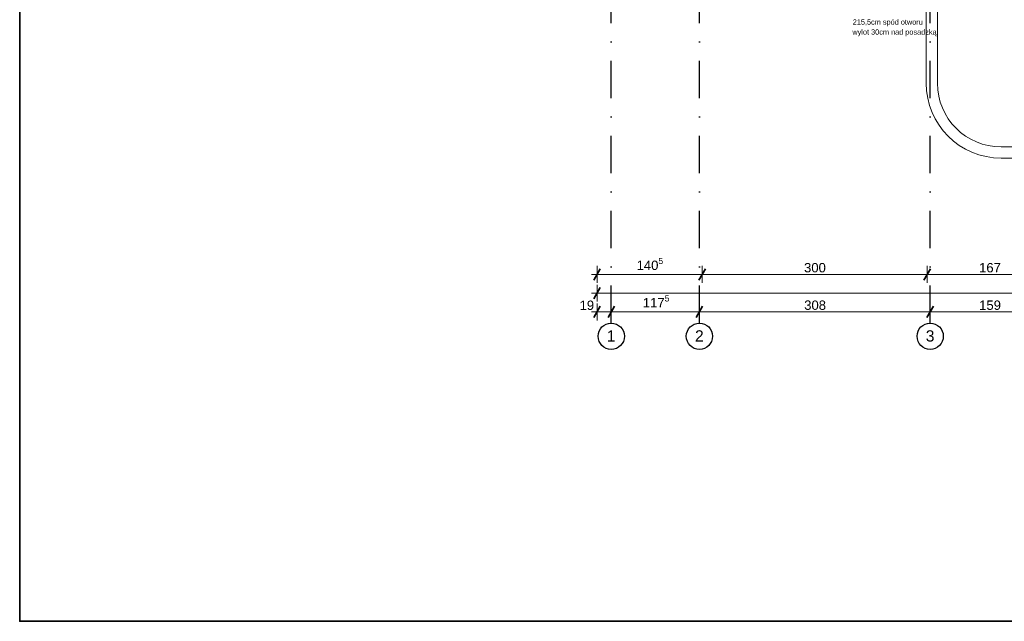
# Model space of a CAD drawing. Header units: millimetres. Extents: x 2016045 to 2079203, y -1576958 to -1542749.
# Tile 1 of 109: x 2016045 to 2029186, y -1576958 to -1568935. Entities that reach past the tile are written whole.
import ezdxf

# ---------------------------------------------------------------- set-up
doc = ezdxf.new("R2010")
doc.units = ezdxf.units.MM
doc.header["$MEASUREMENT"] = 0
doc.linetypes.add('OSIE', pattern=[1000, 500, -250, 0, -250])
doc.linetypes.add('Wipeout_Contour', pattern=[1000, 0, -1000])
doc.layers.add('0 krawęrznik', color=7, linetype='Continuous')
doc.layers.add('Wymiarowanie', color=7, linetype='Continuous')
for name, color, linetype, lineweight, true_color in [('0 krawęrznik_Nr_pióra__12', 7, 'Continuous', 5, 0x9f9f9f), ('Linie PT_Nr_pióra__3', 7, 'Continuous', 35, 0x008200), ('OSIE_Nr_pióra__2', 7, 'Continuous', 25, 0x0322fc), ('Wymiarowanie_Nr_pióra__3', 7, 'Continuous', 35, 0x008200)]:
    doc.layers.add(name, color=color, linetype=linetype, lineweight=lineweight, true_color=true_color)
doc.layers.add('Budowlane - Opisy_Nr_pióra__7', color=7, linetype='Continuous', lineweight=13)
doc.layers.add('Wymiarowanie_Nr_pióra__1', color=7, linetype='Continuous', lineweight=0)
doc.styles.add('GENERATED_STYLE_1', font='arial.ttf')
doc.dimstyles.new('GENERATED_STYLE__1', dxfattribs={"dimtxt": 125, "dimasz": 114, "dimexe": 0.18, "dimexo": 0, "dimgap": 0.09, "dimtad": 1, "dimtih": 1, "dimtoh": 1, "dimdec": 0, "dimlfac": 0.1, "dimzin": 0, "dimdsep": 46, "dimtxsty": 'GENERATED_STYLE_1', "dimblk": 'ARROWHEAD_2', "dimblk1": 'ARROWHEAD_2', "dimblk2": 'ARROWHEAD_2', "dimcen": 0.09, "dimclrd": 7, "dimclre": 7, "dimclrt": 7, "dimadec": 4, "dimazin": 0, "dimtfac": 1, "dimtdec": 4, "dimtmove": 0, "dimatfit": 3, "dimfxl": 0, "dimtolj": 1, "dimtzin": 0, "dimarcsym": 0})

# ---------------------------------------------------------------- blocks, each defined once
blk = doc.blocks.new('Ściana_12', base_point=(2033489, -1570781))
at = {"color": 254, "linetype": 'Wipeout_Contour', "lineweight": 0, "ltscale": 10271019.56094531}
blk.add_wipeout([(2033489, -1570631), (2029144, -1570631), (2029144, -1570781), (2033489, -1570781)], dxfattribs=at).dxf.layer = '0 krawęrznik'
at = {"layer": '0 krawęrznik_Nr_pióra__12', "linetype": 'Continuous', "flags": 128}
for points in [[(2033489, -1570631), (2029144, -1570631)], [(2029144, -1570781), (2033489, -1570781)]]:
    blk.add_lwpolyline(points, dxfattribs=at)
blk = doc.blocks.new('Ściana_15', base_point=(2028144, -1569781))
at = {"layer": '0 krawęrznik_Nr_pióra__12', "linetype": 'Continuous'}
for radius in [1000, 850]:
    blk.add_arc((2029144, -1569781), radius, 180, 270, dxfattribs=at)
blk = doc.blocks.new('Ściana_16', base_point=(2028144, -1569781))
at = {"color": 254, "linetype": 'Wipeout_Contour', "lineweight": 0, "ltscale": 10254058.93673791}
blk.add_wipeout([(2028144, -1568231), (2028294, -1568231), (2028294, -1567331), (2028144, -1567331)], dxfattribs=at).dxf.layer = '0 krawęrznik'
at = {"color": 254, "linetype": 'Wipeout_Contour', "lineweight": 0, "ltscale": 10257240.09088466}
blk.add_wipeout([(2028144, -1569781), (2028294, -1569781), (2028294, -1568381), (2028144, -1568381)], dxfattribs=at).dxf.layer = '0 krawęrznik'
at = {"layer": '0 krawęrznik_Nr_pióra__12', "linetype": 'Continuous', "flags": 128}
for points in [[(2028294, -1567331), (2028144, -1567331)], [(2028144, -1567331), (2028144, -1568231)], [(2028294, -1568231), (2028294, -1567331)], [(2028144, -1568381), (2028144, -1569781)], [(2028294, -1569781), (2028294, -1568381)]]:
    blk.add_lwpolyline(points, dxfattribs=at)
blk = doc.blocks.new('*D146', base_point=(1682720, -1237567))
at = {"layer": 'Wymiarowanie_Nr_pióra__1', "linetype": 'Continuous'}
for p, q in [((2023677, -1572331), (2023750, -1572331)), ((2023750, -1572444), (2023750, -1572219)), ((2023750, -1572331), (2025153, -1572331)), ((2025153, -1572444), (2025153, -1572219))]:
    blk.add_line(p, q, dxfattribs=at)
at = {"layer": 'Wymiarowanie_Nr_pióra__3', "linetype": 'Continuous'}
for p, q in [((2023793, -1572256), (2023707, -1572406)), ((2025196, -1572256), (2025110, -1572406))]:
    blk.add_line(p, q, dxfattribs=at)
at = {"layer": 'Wymiarowanie_Nr_pióra__1', "insert": (2024278, -1572309), "char_height": 125, "attachment_point": 7, "style": 'GENERATED_STYLE_1'}
blk.add_mtext('\\A1;{\\fArial|b0|i0|c238|p38;140\\fArial|b0|i0|c238|p38;\\A1{\\H.66x;\\S5^  ;}}', dxfattribs=at)
blk = doc.blocks.new('ARROWHEAD_2')
at = {"color": 0, "linetype": 'Continuous', "lineweight": 0}
for p, q in [((0, 0), (-1, 0)), ((-0.38, -0.66), (0.38, 0.66))]:
    blk.add_line(p, q, dxfattribs=at)
blk = doc.blocks.new('*D147', base_point=(1682720, -1237567))
at = {"layer": 'Wymiarowanie_Nr_pióra__1', "linetype": 'Continuous'}
for p, q in [((2025153, -1572444), (2025153, -1572219)), ((2025153, -1572331), (2028157, -1572331)), ((2028157, -1572444), (2028157, -1572219))]:
    blk.add_line(p, q, dxfattribs=at)
at = {"layer": 'Wymiarowanie_Nr_pióra__3', "linetype": 'Continuous'}
for p, q in [((2025196, -1572256), (2025110, -1572406)), ((2028200, -1572256), (2028113, -1572406))]:
    blk.add_line(p, q, dxfattribs=at)
at = {"layer": 'Wymiarowanie_Nr_pióra__1', "insert": (2026513, -1572306), "char_height": 125, "attachment_point": 7, "style": 'GENERATED_STYLE_1'}
blk.add_mtext('\\A1;{\\fArial|b0|i0|c238|p38;300}', dxfattribs=at)
blk = doc.blocks.new('*D148', base_point=(1682720, -1237567))
at = {"layer": 'Wymiarowanie_Nr_pióra__1', "linetype": 'Continuous'}
for p, q in [((2028157, -1572444), (2028157, -1572219)), ((2028157, -1572331), (2029827, -1572331)), ((2029827, -1572444), (2029827, -1572219))]:
    blk.add_line(p, q, dxfattribs=at)
at = {"layer": 'Wymiarowanie_Nr_pióra__3', "linetype": 'Continuous'}
for p, q in [((2028200, -1572256), (2028113, -1572406)), ((2029870, -1572256), (2029783, -1572406))]:
    blk.add_line(p, q, dxfattribs=at)
at = {"layer": 'Wymiarowanie_Nr_pióra__1', "insert": (2028849, -1572306), "char_height": 125, "attachment_point": 7, "style": 'GENERATED_STYLE_1'}
blk.add_mtext('\\A1;{\\fArial|b0|i0|c238|p38;167}', dxfattribs=at)
blk = doc.blocks.new('*D153', base_point=(1682720, -1237567))
at = {"layer": 'Wymiarowanie_Nr_pióra__1', "linetype": 'Continuous'}
for p, q in [((2023677, -1572581), (2023750, -1572581)), ((2023750, -1572694), (2023750, -1572469)), ((2023750, -1572581), (2041503, -1572581)), ((2041503, -1572694), (2041503, -1572469)), ((2041503, -1572581), (2041576, -1572581))]:
    blk.add_line(p, q, dxfattribs=at)
at = {"layer": 'Wymiarowanie_Nr_pióra__3', "linetype": 'Continuous'}
for p, q in [((2023793, -1572506), (2023707, -1572656)), ((2041460, -1572656), (2041546, -1572506))]:
    blk.add_line(p, q, dxfattribs=at)
at = {"layer": 'Wymiarowanie_Nr_pióra__1', "insert": (2032437, -1572556), "char_height": 125, "attachment_point": 7, "style": 'GENERATED_STYLE_1'}
blk.add_mtext('\\A1;{\\fArial|b0|i0|c238|p38;1776}', dxfattribs=at)
blk = doc.blocks.new('*D154', base_point=(1682720, -1237567))
at = {"layer": 'Wymiarowanie_Nr_pióra__1', "linetype": 'Continuous'}
for p, q in [((2023750, -1572944), (2023750, -1572719)), ((2023940, -1572944), (2023940, -1572719)), ((2023677, -1572832), (2023750, -1572832)), ((2023750, -1572832), (2023940, -1572832)), ((2023940, -1572832), (2025117, -1572832))]:
    blk.add_line(p, q, dxfattribs=at)
at = {"layer": 'Wymiarowanie_Nr_pióra__3', "linetype": 'Continuous'}
for p, q in [((2023793, -1572757), (2023707, -1572907)), ((2023984, -1572757), (2023897, -1572907))]:
    blk.add_line(p, q, dxfattribs=at)
at = {"layer": 'Wymiarowanie_Nr_pióra__1', "insert": (2023517, -1572807), "char_height": 125, "attachment_point": 7, "rotation": 0.001, "style": 'GENERATED_STYLE_1'}
blk.add_mtext('\\A1;{\\fArial|b0|i0|c238|p38;19}', dxfattribs=at)
blk = doc.blocks.new('*D155', base_point=(1682720, -1237567))
at = {"layer": 'Wymiarowanie_Nr_pióra__1', "linetype": 'Continuous'}
for p, q in [((2023940, -1572944), (2023940, -1572719)), ((2025117, -1572944), (2025117, -1572719)), ((2023940, -1572832), (2025117, -1572832)), ((2025117, -1572832), (2028197, -1572831))]:
    blk.add_line(p, q, dxfattribs=at)
at = {"layer": 'Wymiarowanie_Nr_pióra__3', "linetype": 'Continuous'}
for p, q in [((2023984, -1572757), (2023897, -1572907)), ((2025160, -1572757), (2025074, -1572907))]:
    blk.add_line(p, q, dxfattribs=at)
at = {"layer": 'Wymiarowanie_Nr_pióra__1', "insert": (2024361, -1572808), "char_height": 125, "attachment_point": 7, "rotation": 0.001, "style": 'GENERATED_STYLE_1'}
blk.add_mtext('\\A1;{\\fArial|b0|i0|c238|p38;117\\fArial|b0|i0|c238|p38;\\A1{\\H.66x;\\S5^  ;}}', dxfattribs=at)
blk = doc.blocks.new('*D156', base_point=(1682720, -1237567))
at = {"layer": 'Wymiarowanie_Nr_pióra__1', "linetype": 'Continuous'}
for p, q in [((2025117, -1572944), (2025117, -1572719)), ((2025117, -1572832), (2028197, -1572831))]:
    blk.add_line(p, q, dxfattribs=at)
at = {"layer": 'Wymiarowanie_Nr_pióra__3', "linetype": 'Continuous'}
for p, q in [((2025160, -1572757), (2025074, -1572907)), ((2028240, -1572756), (2028154, -1572906))]:
    blk.add_line(p, q, dxfattribs=at)
at = {"layer": 'Wymiarowanie_Nr_pióra__1', "insert": (2026515, -1572806), "char_height": 125, "attachment_point": 7, "rotation": 0.001, "style": 'GENERATED_STYLE_1'}
blk.add_mtext('\\A1;{\\fArial|b0|i0|c238|p38;308}', dxfattribs=at)
blk = doc.blocks.new('*D157', base_point=(1682720, -1237567))
at = {"layer": 'Wymiarowanie_Nr_pióra__1', "linetype": 'Continuous'}
for p, q in [((2028197, -1572944), (2028197, -1572719)), ((2025117, -1572832), (2028197, -1572831)), ((2028197, -1572831), (2029787, -1572831))]:
    blk.add_line(p, q, dxfattribs=at)
at = {"layer": 'Wymiarowanie_Nr_pióra__3', "linetype": 'Continuous'}
for p, q in [((2028240, -1572756), (2028154, -1572906)), ((2029830, -1572756), (2029743, -1572906))]:
    blk.add_line(p, q, dxfattribs=at)
at = {"layer": 'Wymiarowanie_Nr_pióra__1', "insert": (2028850, -1572806), "char_height": 125, "attachment_point": 7, "rotation": 0.001, "style": 'GENERATED_STYLE_1'}
blk.add_mtext('\\A1;{\\fArial|b0|i0|c238|p38;159}', dxfattribs=at)
blk = doc.blocks.new('*D158', base_point=(1682720, -1237567))
at = {"layer": 'Wymiarowanie_Nr_pióra__1', "linetype": 'Continuous'}
for p, q in [((2029787, -1572944), (2029787, -1572719)), ((2031314, -1572944), (2031314, -1572719)), ((2028197, -1572831), (2029787, -1572831)), ((2029787, -1572831), (2031314, -1572831))]:
    blk.add_line(p, q, dxfattribs=at)
at = {"layer": 'Wymiarowanie_Nr_pióra__3', "linetype": 'Continuous'}
for p, q in [((2029830, -1572756), (2029743, -1572906)), ((2031357, -1572756), (2031271, -1572906))]:
    blk.add_line(p, q, dxfattribs=at)
at = {"layer": 'Wymiarowanie_Nr_pióra__1', "char_height": 125, "attachment_point": 7, "rotation": 0.001, "style": 'GENERATED_STYLE_1'}
for s, insert in [('\\A1;{\\fArial|b0|i0|c238|p38;152\\fArial|b0|i0|c238|p38;\\A1{\\H.66x;\\S5^  ;}}', (2030282, -1572808)), ('\\A1;{\\fArial|b0|i0|c238|p38;22}', (2031081, -1572806))]:
    blk.add_mtext(s, dxfattribs=dict(at, insert=insert))

msp = doc.modelspace()

# ---------------------------------------------------------------- linework, layer by layer
at = {"layer": 'OSIE_Nr_pióra__2', "linetype": 'OSIE'}
for p, q in [((2023940.2, -1572981.5), (2023940.2, -1549568.1)), ((2025116.9, -1572981.5), (2025116.9, -1566073))]:
    msp.add_line(p, q, dxfattribs=at)
at = {"layer": 'OSIE_Nr_pióra__2', "linetype": 'Continuous'}
for centre in [(2023940.2, -1573156.5), (2025116.9, -1573156.5), (2028196.9, -1573156.5)]:
    msp.add_circle(centre, 175, dxfattribs=at)

# ---------------------------------------------------------------- block references
at = {"layer": '0 krawęrznik', "color": 253, "lineweight": 5, "true_color": 0x9f9f9f}
msp.add_blockref('Ściana_12', (2033489.2, -1570780.9), dxfattribs=at)

# ---------------------------------------------------------------- texts
at = {"layer": 'OSIE_Nr_pióra__2', "linetype": 'Continuous', "char_height": 150, "attachment_point": 6, "style": 'GENERATED_STYLE_1'}
for s, insert in [('\\A1;{\\fArial|b0|i0|c238|p38;1}', (2023997.2, -1573151.6)), ('\\A1;{\\fArial|b0|i0|c238|p38;2}', (2025173.8, -1573151.6)), ('\\A1;{\\fArial|b0|i0|c238|p38;3}', (2028253.8, -1573152.9))]:
    msp.add_mtext(s, dxfattribs=dict(at, insert=insert))

# ---------------------------------------------------------------- dimensions: what is measured, and where the dimension line sits
at = {"layer": 'Wymiarowanie', "linetype": 'Continuous'}
for base, p1, p2, picture, middle in [((2023940.2, -1572831.5), (2023749.9, -1567330.9), (2023940.2, -1572981.5), '*D154', (2023611.8, -1572744)), ((2025116.9, -1572831.5), (2023940.2, -1572981.5), (2025116.9, -1572981.5), '*D155', (2024622.4, -1572744)), ((2031313.9, -1572831.4), (2029786.7, -1572981.5), (2031313.9, -1573156.5), '*D158', (2030549.3, -1572743.9)), ((2028196.9, -1572831.5), (2025116.9, -1572981.5), (2028196.9, -1572981.5), '*D156', (2026656.9, -1572744)), ((2029786.7, -1572831.4), (2028196.9, -1572981.5), (2029786.7, -1572981.5), '*D157', (2028991.8, -1572743.9))]:
    dim = msp.add_linear_dim(base=base, p1=p1, p2=p2, angle=0.00101, dimstyle='GENERATED_STYLE__1', dxfattribs=at)
    dim.commit()
    dim.dimension.update_dxf_attribs({"geometry": picture, "text_midpoint": middle, "dimtype": 160, "text_rotation": 0.00101})
dim = msp.add_linear_dim(base=(2025152.9, -1572331.5), p1=(2023749.9, -1567330.9), p2=(2025152.9, -1567330.9), dimstyle='GENERATED_STYLE__1', dxfattribs=at)
dim.commit()
dim.dimension.update_dxf_attribs({"geometry": '*D146', "text_midpoint": (2024545.2, -1572244), "dimtype": 160})

# ---------------------------------------------------------------- next in the draw order: block references
at = {"layer": '0 krawęrznik', "color": 253, "lineweight": 5, "true_color": 0x9f9f9f}
msp.add_blockref('Ściana_15', (2028143.6, -1569780.9), dxfattribs=at)

# ---------------------------------------------------------------- next in the draw order: block references
msp.add_blockref('Ściana_16', (2028143.6, -1569780.9), dxfattribs=at)

# ---------------------------------------------------------------- next in the draw order: linework, layer by layer
at = {"layer": 'Linie PT_Nr_pióra__3', "linetype": 'Continuous', "flags": 128}
msp.add_lwpolyline([(2016044.8, -1542749.1), (2079202.5, -1542749.1), (2079202.5, -1576957.7), (2016044.8, -1576957.7)], close=True, dxfattribs=at)
at = {"layer": 'OSIE_Nr_pióra__2', "linetype": 'OSIE'}
msp.add_line((2028196.9, -1572981.5), (2028196.9, -1566073), dxfattribs=at)

# ---------------------------------------------------------------- next in the draw order: texts
at = {"layer": 'Budowlane - Opisy_Nr_pióra__7', "linetype": 'Continuous', "char_height": 70.006, "attachment_point": 9, "style": 'GENERATED_STYLE_1'}
for s, insert in [('\\A1;{\\fArial|b0|i0|c238|p38;215,5cm spód otworu}', (2028098.1, -1569021.4)), ('\\A1;{\\fArial|b0|i0|c238|p38;wylot 30cm nad posadzką}', (2028283.1, -1569154.8))]:
    msp.add_mtext(s, dxfattribs=dict(at, insert=insert))

# ---------------------------------------------------------------- next in the draw order: dimensions: what is measured, and where the dimension line sits
at = {"layer": 'Wymiarowanie', "linetype": 'Continuous'}
for base, p1, p2, text, picture, middle in [((2041502.9, -1572581.5), (2023749.9, -1567330.9), (2041502.9, -1567330.9), '1776', '*D153', (2032626.4, -1572494)), ((2028156.7, -1572331.5), (2025152.9, -1567330.9), (2028156.7, -1567210.9), '300', '*D147', (2026654.8, -1572244))]:
    dim = msp.add_linear_dim(base=base, p1=p1, p2=p2, text=text, dimstyle='GENERATED_STYLE__1', dxfattribs=at)
    dim.commit()
    dim.dimension.update_dxf_attribs({"geometry": picture, "text_midpoint": middle, "dimtype": 160})
dim = msp.add_linear_dim(base=(2029826.7, -1572331.5), p1=(2028156.7, -1567210.9), p2=(2029826.7, -1567330.9), dimstyle='GENERATED_STYLE__1', dxfattribs=at)
dim.commit()
dim.dimension.update_dxf_attribs({"geometry": '*D148', "text_midpoint": (2028991.7, -1572244), "dimtype": 160})

doc.saveas('drawing.dxf')
